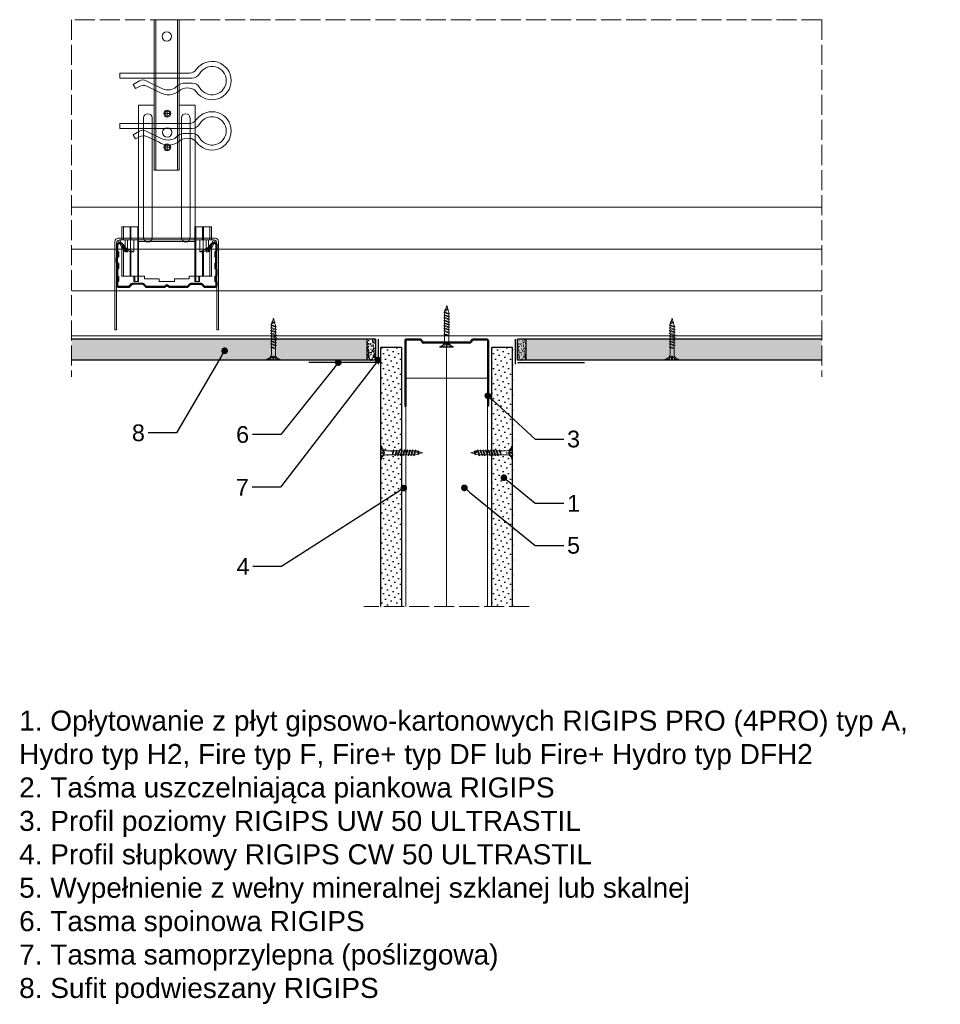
# Model space of a CAD drawing. Header units: millimetres. Extents: x -433 to 2665, y 556 to 2052.
# Tile 2 of 6: x -433 to 118, y 1463 to 2052. Entities that reach past the tile are written whole.
import ezdxf
from ezdxf import colors
from ezdxf.entities.mleader import LeaderData, LeaderLine
from ezdxf.math import Vec2, Vec3

# ---------------------------------------------------------------- set-up
doc = ezdxf.new("R2010")
doc.units = ezdxf.units.MM
doc.linetypes.add('ACAD_ISO02W100', pattern=[15, 12, -3])
for name, color, linetype, lineweight in [('_ISOVER WELNA', 7, 'BATTING', 9), ('_RIGIPS AKCESORIA', 7, 'Continuous', 18), ('_RIGIPS G-K', 7, 'Continuous', 25), ('_RIGIPS PROFIL', 7, 'Continuous', 18), ('KRESKOWANIE', 7, 'Continuous', 9), ('PRZERYWANA', 7, 'ACAD_ISO02W100', 9)]:
    doc.layers.add(name, color=color, linetype=linetype, lineweight=lineweight)
doc.styles.get("Standard").update_dxf_attribs({"font": 'arial.ttf'})
doc.linetypes.add('BATTING', pattern='A,0.00254,-2.54,[134,ltypeshp.shx,S=2.54,R=0,X=-2.54,Y=0],-5.08,[134,ltypeshp.shx,S=2.54,R=180,X=2.54,Y=0],-2.54', length=10.16254)

# ---------------------------------------------------------------- blocks, each defined once
blk = doc.blocks.new('CD 60 ULTRASTIL')
h = blk.add_hatch()
h.set_pattern_fill('ANSI31', color=256, scale=0.3, style=0)
h.paths.add_polyline_path([(542.88, 684.5, -0.302776), (543.49, 684.5), (544.54, 683.79, 0.148069), (544.85, 683.7), (555.42, 683.7, 0.198912), (555.81, 683.86), (557.38, 685.44, -0.198912), (557.77, 685.6), (563.59, 685.6, -0.198912), (563.98, 685.44), (565.55, 683.86, 0.198912), (565.94, 683.7), (572.18, 683.7, 0.414214), (573.18, 684.7), (573.18, 686.74, 0.198912), (573.02, 687.12), (572.74, 687.4, -0.198912), (572.58, 687.79), (572.58, 689.87, -0.198912), (572.74, 690.26), (573.02, 690.54, 0.198912), (573.18, 690.93), (573.18, 694.47, 0.198912), (573.02, 694.86), (572.74, 695.14, -0.198912), (572.58, 695.53), (572.58, 697.61, -0.198912), (572.74, 698), (573.02, 698.28, 0.198912), (573.18, 698.67), (573.18, 701.47, 0.198912), (573.02, 701.86), (572.74, 702.14, -0.198912), (572.58, 702.53), (572.58, 704.61, -0.198912), (572.74, 705), (573.02, 705.28, 0.198912), (573.18, 705.67), (573.18, 708.9, 0.666128), (570.12, 710.18), (568.55, 708.63), (568.93, 708.24), (570.5, 709.79, -0.666128), (572.63, 708.9), (572.63, 705.9, -0.198912), (572.47, 705.51), (572.19, 705.23, 0.198912), (572.03, 704.84), (572.03, 702.3, 0.198912), (572.19, 701.91), (572.47, 701.63, -0.198912), (572.63, 701.25), (572.63, 698.9, -0.198912), (572.47, 698.51), (572.19, 698.23, 0.198912), (572.03, 697.84), (572.03, 695.3, 0.198912), (572.19, 694.91), (572.47, 694.63, -0.198912), (572.63, 694.25), (572.63, 691.16, -0.198912), (572.47, 690.77), (572.19, 690.49, 0.198912), (572.03, 690.1), (572.03, 687.56, 0.198912), (572.19, 687.17), (572.47, 686.9, -0.198912), (572.63, 686.51), (572.63, 684.7, -0.414214), (572.18, 684.25), (566.17, 684.25, -0.198912), (565.78, 684.41), (564.2, 685.99, 0.198912), (563.82, 686.15), (557.55, 686.15, 0.198912), (557.16, 685.99), (555.58, 684.41, -0.198912), (555.19, 684.25), (545.01, 684.25, -0.148069), (544.71, 684.34), (543.49, 685.16, 0.302776), (542.88, 685.16), (541.65, 684.34, -0.148069), (541.35, 684.25), (531.17, 684.25, -0.198912), (530.78, 684.41), (529.2, 685.99, 0.198912), (528.82, 686.15), (522.55, 686.15, 0.198912), (522.16, 685.99), (520.58, 684.41, -0.198912), (520.19, 684.25), (514.18, 684.25, -0.414214), (513.73, 684.7), (513.73, 686.51, -0.198912), (513.89, 686.9), (514.17, 687.17, 0.198912), (514.33, 687.56), (514.33, 690.1, 0.198912), (514.17, 690.49), (513.89, 690.77, -0.198912), (513.73, 691.16), (513.73, 694.25, -0.198912), (513.89, 694.63), (514.17, 694.91, 0.198912), (514.33, 695.3), (514.33, 697.84, 0.198912), (514.17, 698.23), (513.89, 698.51, -0.198912), (513.73, 698.9), (513.73, 701.25, -0.198912), (513.89, 701.63), (514.17, 701.91, 0.198912), (514.33, 702.3), (514.33, 704.84, 0.198912), (514.17, 705.23), (513.89, 705.51, -0.198912), (513.73, 705.9), (513.73, 708.9, -0.666128), (515.86, 709.79), (517.43, 708.24), (517.81, 708.63), (516.25, 710.18, 0.666128), (513.18, 708.9), (513.18, 705.67, 0.198912), (513.34, 705.28), (513.62, 705, -0.198912), (513.78, 704.61), (513.78, 702.53, -0.198912), (513.62, 702.14), (513.34, 701.86, 0.198912), (513.18, 701.47), (513.18, 698.67, 0.198912), (513.34, 698.28), (513.62, 698, -0.198912), (513.78, 697.61), (513.78, 695.53, -0.198912), (513.62, 695.14), (513.34, 694.86, 0.198912), (513.18, 694.47), (513.18, 690.93, 0.198912), (513.34, 690.54), (513.62, 690.26, -0.198912), (513.78, 689.87), (513.78, 687.79, -0.198912), (513.62, 687.4), (513.34, 687.12, 0.198912), (513.18, 686.74), (513.18, 684.7, 0.414214), (514.18, 683.7), (520.42, 683.7, 0.198912), (520.81, 683.86), (522.38, 685.44, -0.198912), (522.77, 685.6), (528.59, 685.6, -0.198912), (528.98, 685.44), (530.55, 683.86, 0.198912), (530.94, 683.7), (541.51, 683.7, 0.148069), (541.82, 683.79)])
for p, q in [((513.18, 708.9), (513.18, 705.67)), ((513.73, 708.9), (513.73, 705.9)), ((515.86, 709.79), (517.43, 708.24)), ((516.25, 710.18), (517.81, 708.63)), ((517.43, 708.24), (517.81, 708.63)), ((570.12, 710.18), (568.55, 708.63)), ((568.93, 708.24), (568.55, 708.63)), ((570.5, 709.79), (568.93, 708.24)), ((572.63, 708.9), (572.63, 705.9)), ((573.18, 708.9), (573.18, 705.67)), ((513.18, 698.67), (513.18, 701.47)), ((513.34, 705.28), (513.62, 705)), ((513.34, 701.86), (513.62, 702.14)), ((513.78, 704.61), (513.78, 702.53)), ((513.89, 705.51), (514.17, 705.23)), ((513.89, 701.63), (514.17, 701.91)), ((514.33, 704.84), (514.33, 702.3)), ((572.03, 704.84), (572.03, 702.3)), ((572.47, 705.51), (572.19, 705.23)), ((572.47, 701.63), (572.19, 701.91)), ((572.58, 704.61), (572.58, 702.53)), ((573.02, 705.28), (572.74, 705)), ((573.02, 701.86), (572.74, 702.14)), ((573.18, 698.67), (573.18, 701.47)), ((513.34, 698.28), (513.62, 698)), ((513.73, 698.9), (513.73, 701.25)), ((513.78, 697.61), (513.78, 695.53)), ((513.89, 698.51), (514.17, 698.23)), ((514.33, 697.84), (514.33, 695.3)), ((572.03, 697.84), (572.03, 695.3)), ((572.47, 698.51), (572.19, 698.23)), ((572.58, 697.61), (572.58, 695.53)), ((572.63, 698.9), (572.63, 701.25)), ((573.02, 698.28), (572.74, 698)), ((513.18, 694.47), (513.18, 690.93)), ((513.34, 694.86), (513.62, 695.14)), ((513.34, 690.54), (513.62, 690.26)), ((513.73, 694.25), (513.73, 691.16)), ((513.78, 689.87), (513.78, 687.79)), ((513.89, 694.63), (514.17, 694.91)), ((513.89, 690.77), (514.17, 690.49)), ((514.33, 690.1), (514.33, 687.56)), ((572.03, 690.1), (572.03, 687.56)), ((572.47, 694.63), (572.19, 694.91)), ((572.47, 690.77), (572.19, 690.49)), ((572.58, 689.87), (572.58, 687.79)), ((572.63, 694.25), (572.63, 691.16)), ((573.02, 694.86), (572.74, 695.14)), ((573.02, 690.54), (572.74, 690.26)), ((573.18, 694.47), (573.18, 690.93)), ((513.18, 686.74), (513.18, 684.7)), ((513.34, 687.12), (513.62, 687.4)), ((513.73, 686.51), (513.73, 684.7)), ((513.89, 686.9), (514.17, 687.17)), ((514.18, 684.25), (520.19, 684.25)), ((520.58, 684.41), (522.16, 685.99)), ((520.81, 683.86), (522.38, 685.44)), ((522.55, 686.15), (528.82, 686.15)), ((528.59, 685.6), (522.77, 685.6)), ((530.55, 683.86), (528.98, 685.44)), ((530.78, 684.41), (529.2, 685.99)), ((531.17, 684.25), (541.35, 684.25)), ((541.65, 684.34), (542.88, 685.16)), ((541.82, 683.79), (542.88, 684.5)), ((544.71, 684.34), (543.49, 685.16)), ((544.54, 683.79), (543.49, 684.5)), ((545.01, 684.25), (555.19, 684.25)), ((555.58, 684.41), (557.16, 685.99)), ((555.81, 683.86), (557.38, 685.44)), ((557.55, 686.15), (563.82, 686.15)), ((557.77, 685.6), (563.59, 685.6)), ((565.55, 683.86), (563.98, 685.44)), ((565.78, 684.41), (564.2, 685.99)), ((566.17, 684.25), (572.18, 684.25)), ((572.47, 686.9), (572.19, 687.17)), ((572.63, 686.51), (572.63, 684.7)), ((573.02, 687.12), (572.74, 687.4)), ((573.18, 686.74), (573.18, 684.7)), ((514.18, 683.7), (520.42, 683.7)), ((530.94, 683.7), (541.51, 683.7)), ((544.85, 683.7), (555.42, 683.7)), ((565.94, 683.7), (572.18, 683.7))]:
    blk.add_line(p, q)
for centre, radius, start, end in [((514.98, 708.9), 1.8, 45.32514, 180), ((514.98, 708.9), 1.25, 45.32514, 180), ((571.38, 708.9), 1.8, 360, 134.67486), ((571.38, 708.9), 1.25, 360, 134.67486), ((513.73, 705.67), 0.55, 180, 225), ((513.73, 701.47), 0.55, 135, 180), ((513.23, 704.61), 0.55, 0, 45), ((513.23, 702.53), 0.55, 315, 0), ((514.28, 705.9), 0.55, 180, 225), ((514.28, 701.25), 0.55, 135, 180), ((513.78, 704.84), 0.55, 0, 45), ((513.78, 702.3), 0.55, 315, 0), ((572.58, 704.84), 0.55, 135, 180), ((572.58, 702.3), 0.55, 180, 225), ((572.08, 705.9), 0.55, 315, 0), ((572.08, 701.25), 0.55, 0, 45), ((573.13, 704.61), 0.55, 135, 180), ((573.13, 702.53), 0.55, 180, 225), ((572.63, 705.67), 0.55, 315, 0), ((572.63, 701.47), 0.55, 0, 45), ((513.73, 698.67), 0.55, 180, 225), ((513.23, 697.61), 0.55, 360, 45), ((514.28, 698.9), 0.55, 180, 225), ((513.78, 697.84), 0.55, 0, 45), ((572.58, 697.84), 0.55, 135, 180), ((572.08, 698.9), 0.55, 315, 0), ((573.13, 697.61), 0.55, 135, 180), ((572.63, 698.67), 0.55, 315, 0), ((513.73, 694.47), 0.55, 135, 180), ((513.73, 690.93), 0.55, 180, 225), ((513.23, 695.53), 0.55, 315, 0), ((513.23, 689.87), 0.55, 0, 45), ((514.28, 694.25), 0.55, 135, 180), ((514.28, 691.16), 0.55, 180, 225), ((513.78, 695.3), 0.55, 315, 0), ((513.78, 690.1), 0.55, 360, 45), ((572.58, 695.3), 0.55, 180, 225), ((572.58, 690.1), 0.55, 135, 180), ((572.08, 694.25), 0.55, 0, 45), ((572.08, 691.16), 0.55, 315, 0), ((573.13, 695.53), 0.55, 180, 225), ((573.13, 689.87), 0.55, 135, 180), ((572.63, 694.47), 0.55, 0, 45), ((572.63, 690.93), 0.55, 315, 0), ((513.73, 686.74), 0.55, 135, 180), ((514.18, 684.7), 1, 180, 270), ((513.23, 687.79), 0.55, 315, 0), ((514.28, 686.51), 0.55, 135, 180), ((514.18, 684.7), 0.45, 180, 270), ((513.78, 687.56), 0.55, 315, 360), ((520.19, 684.8), 0.55, 270, 315), ((520.42, 684.25), 0.55, 270, 315), ((522.55, 685.6), 0.55, 90, 135), ((522.77, 685.05), 0.55, 90, 135), ((528.59, 685.05), 0.55, 45, 90), ((528.82, 685.6), 0.55, 45, 90), ((530.94, 684.25), 0.55, 225, 270), ((531.17, 684.8), 0.55, 225, 270), ((541.35, 684.8), 0.55, 270, 303.69007), ((541.51, 684.25), 0.55, 270, 303.69007), ((543.18, 684.7), 0.55, 56.30993, 123.69007), ((543.18, 684.04), 0.55, 56.30993, 123.69007), ((544.85, 684.25), 0.55, 236.30993, 270), ((545.01, 684.8), 0.55, 236.30993, 270), ((555.19, 684.8), 0.55, 270, 315), ((555.42, 684.25), 0.55, 270, 315), ((557.55, 685.6), 0.55, 90, 135), ((557.77, 685.05), 0.55, 90, 135), ((563.59, 685.05), 0.55, 45, 90), ((563.82, 685.6), 0.55, 45, 90), ((565.94, 684.25), 0.55, 225, 270), ((566.17, 684.8), 0.55, 225, 270), ((572.58, 687.56), 0.55, 180, 225), ((572.18, 684.7), 1, 270, 0), ((572.18, 684.7), 1, 270, 360), ((572.18, 684.7), 0.45, 270, 360), ((572.08, 686.51), 0.55, 360, 45), ((573.13, 687.79), 0.55, 180, 225), ((572.63, 686.74), 0.55, 360, 45)]:
    blk.add_arc(centre, radius, start, end)
blk = doc.blocks.new('wieszak noniuszowy widok')
for p, q in [((367.75, 93.63), (382.75, 93.63)), ((367.75, 3.63), (367.75, 93.63)), ((368.75, 3.63), (368.75, 93.63)), ((381.75, 3.63), (381.75, 93.63)), ((382.75, 3.63), (382.75, 93.63)), ((367.75, 42.47), (358.34, 42.47)), ((358.34, -30.29), (358.34, 42.47)), ((392.15, 42.47), (382.75, 42.47)), ((392.15, 42.47), (392.15, -30.29)), ((392.15, 42.47), (392.15, -30.29)), ((372.87, 37.38), (376.99, 37.38)), ((374.93, 39.42), (374.93, 35.32)), ((361.34, -36.95), (361.34, 34.79)), ((361.34, 34.79), (361.34, -36.95)), ((366.47, 34.79), (366.47, -36.95)), ((366.47, -36.95), (366.47, 34.79)), ((384.02, -36.95), (384.02, 34.79)), ((384.02, 34.79), (384.02, -36.95)), ((389.14, 34.79), (389.14, -36.95)), ((389.14, 34.79), (389.14, -36.95)), ((374.93, 19.27), (374.93, 15.17)), ((372.87, 17.23), (376.99, 17.23)), ((367.75, 3.63), (382.75, 3.63)), ((348.22, -30.29), (358.37, -30.29)), ((348.44, -30.29), (348.44, -38.17)), ((349.43, -30.29), (349.43, -38.17)), ((353.28, -30.29), (353.28, -38.17)), ((353.8, -30.29), (353.8, -38.17)), ((357.85, -30.29), (357.85, -63.08)), ((358.37, -30.29), (358.37, -63.08)), ((392.13, -30.29), (392.13, -63.08)), ((392.15, -30.29), (392.15, -60.01)), ((392.15, -30.29), (392.15, -60.01)), ((402.37, -30.29), (392.16, -30.29)), ((392.64, -30.29), (392.64, -63.08)), ((396.7, -30.29), (396.7, -38.17)), ((397.21, -30.29), (397.21, -38.17)), ((401.07, -30.29), (401.07, -38.17)), ((402.06, -30.29), (402.06, -38.17)), ((348.13, -38.17), (355.47, -38.17)), ((350.32, -38.17), (350.32, -45.34)), ((351.68, -45.34), (351.68, -38.17)), ((353.44, -45.34), (353.44, -38.17)), ((355.47, -38.17), (355.47, -45.34)), ((395.03, -45.34), (395.03, -38.17)), ((395.03, -38.17), (402.39, -38.17)), ((397.05, -38.17), (397.05, -45.34)), ((398.82, -38.17), (398.82, -45.34)), ((400.18, -45.34), (400.18, -38.17)), ((348.11, -42.32), (348.14, -42.29)), ((348.11, -42.37), (348.11, -42.32)), ((348.12, -42.43), (348.11, -42.37)), ((348.15, -42.51), (348.12, -42.43)), ((348.14, -42.29), (348.17, -42.28)), ((348.19, -42.61), (348.15, -42.51)), ((348.17, -42.28), (348.23, -42.28)), ((349.22, -42.28), (348.19, -42.28)), ((348.26, -42.72), (348.19, -42.61)), ((348.23, -42.28), (348.31, -42.3)), ((348.34, -42.84), (348.26, -42.72)), ((348.31, -42.3), (348.41, -42.34)), ((348.45, -43), (348.34, -42.84)), ((348.41, -42.34), (348.53, -42.39)), ((348.44, -42.99), (348.44, -60.01)), ((348.58, -43.18), (348.45, -43)), ((349.57, -43.07), (348.5, -43.07)), ((348.53, -42.39), (348.66, -42.46)), ((348.72, -43.37), (348.58, -43.18)), ((348.66, -42.46), (348.81, -42.54)), ((348.89, -43.59), (348.72, -43.37)), ((348.81, -42.54), (348.96, -42.63)), ((349.08, -43.83), (348.89, -43.59)), ((348.96, -42.63), (349.14, -42.73)), ((349.28, -44.08), (349.08, -43.83)), ((349.15, -42.29), (349.13, -42.32)), ((349.13, -42.32), (349.13, -42.36)), ((349.13, -42.36), (349.14, -42.41)), ((349.14, -42.41), (349.16, -42.47)), ((349.14, -42.73), (349.38, -42.88)), ((349.18, -42.28), (349.15, -42.29)), ((349.16, -42.47), (349.19, -42.54)), ((349.22, -42.28), (349.18, -42.28)), ((349.19, -42.54), (349.24, -42.62)), ((349.28, -42.28), (349.22, -42.28)), ((349.24, -42.62), (349.3, -42.71)), ((349.34, -42.29), (349.28, -42.28)), ((349.49, -44.34), (349.28, -44.08)), ((349.3, -42.71), (349.44, -42.91)), ((349.43, -42.32), (349.34, -42.29)), ((349.38, -42.88), (349.66, -43.05)), ((349.52, -42.35), (349.43, -42.32)), ((349.43, -42.9), (349.43, -60.01)), ((349.44, -42.91), (349.55, -43.05)), ((349.72, -44.62), (349.49, -44.34)), ((349.62, -42.4), (349.52, -42.35)), ((349.55, -43.05), (349.68, -43.2)), ((349.74, -42.46), (349.62, -42.4)), ((349.66, -43.05), (349.96, -43.25)), ((350.92, -43.07), (349.68, -43.07)), ((349.68, -43.2), (349.82, -43.37)), ((350.01, -44.98), (349.72, -44.62)), ((349.88, -42.52), (349.74, -42.46)), ((349.82, -43.37), (349.98, -43.56)), ((350.03, -42.6), (349.88, -42.52)), ((349.96, -43.25), (350.28, -43.46)), ((349.98, -43.56), (350.15, -43.76)), ((350.32, -45.34), (350.01, -44.98)), ((350.2, -42.69), (350.03, -42.6)), ((350.15, -43.76), (350.34, -43.96)), ((350.38, -42.79), (350.2, -42.69)), ((350.28, -43.46), (350.63, -43.68)), ((351.68, -45.34), (350.32, -45.34)), ((350.34, -43.96), (350.54, -44.17)), ((350.58, -42.89), (350.38, -42.79)), ((350.54, -44.17), (350.75, -44.4)), ((350.78, -43), (350.58, -42.89)), ((350.63, -43.68), (350.99, -43.91)), ((350.75, -44.4), (350.97, -44.63)), ((351, -43.12), (350.78, -43)), ((350.97, -44.63), (351.19, -44.86)), ((350.99, -43.91), (351.36, -44.14)), ((351.23, -43.25), (351, -43.12)), ((351.19, -44.86), (351.43, -45.11)), ((351.48, -43.37), (351.23, -43.25)), ((351.36, -44.14), (351.74, -44.37)), ((351.43, -45.11), (351.68, -45.34)), ((351.99, -43.64), (351.48, -43.37)), ((351.74, -44.37), (352.07, -44.57)), ((352.52, -43.92), (351.99, -43.64)), ((352.07, -44.57), (352.41, -44.78)), ((352.41, -44.78), (352.77, -44.98)), ((353.08, -44.19), (352.52, -43.92)), ((352.77, -44.98), (353.14, -45.18)), ((353.43, -44.35), (353.08, -44.19)), ((353.14, -45.18), (353.28, -45.26)), ((353.28, -45.26), (353.36, -45.3)), ((353.28, -45.26), (353.28, -60.01)), ((353.36, -45.3), (353.44, -45.34)), ((353.8, -44.52), (353.43, -44.35)), ((355.47, -45.34), (353.44, -45.34)), ((354.66, -44.92), (353.8, -44.52)), ((353.8, -44.52), (353.8, -60.01)), ((355.47, -45.34), (354.66, -44.92)), ((395.84, -44.92), (395.03, -45.34)), ((395.03, -45.34), (397.05, -45.34)), ((396.7, -44.52), (395.84, -44.92)), ((397.07, -44.35), (396.7, -44.52)), ((396.7, -44.52), (396.7, -60.01)), ((397.05, -45.34), (397.13, -45.3)), ((397.42, -44.19), (397.07, -44.35)), ((397.13, -45.3), (397.21, -45.26)), ((397.21, -45.26), (397.36, -45.18)), ((397.21, -45.26), (397.21, -60.01)), ((397.36, -45.18), (397.73, -44.98)), ((397.98, -43.92), (397.42, -44.19)), ((397.73, -44.98), (398.09, -44.78)), ((398.51, -43.64), (397.98, -43.92)), ((398.09, -44.78), (398.43, -44.57)), ((398.43, -44.57), (398.76, -44.37)), ((399.02, -43.37), (398.51, -43.64)), ((398.76, -44.37), (399.13, -44.14)), ((398.82, -45.34), (399.07, -45.11)), ((398.82, -45.34), (400.18, -45.34)), ((399.26, -43.25), (399.02, -43.37)), ((399.07, -45.11), (399.3, -44.86)), ((399.13, -44.14), (399.51, -43.91)), ((399.49, -43.12), (399.26, -43.25)), ((399.3, -44.86), (399.53, -44.63)), ((399.71, -43), (399.49, -43.12)), ((399.51, -43.91), (399.87, -43.68)), ((399.53, -44.63), (399.74, -44.4)), ((399.58, -43.07), (400.82, -43.07)), ((399.92, -42.89), (399.71, -43)), ((399.74, -44.4), (399.96, -44.17)), ((399.87, -43.68), (400.21, -43.46)), ((400.12, -42.79), (399.92, -42.89)), ((399.96, -44.17), (400.16, -43.96)), ((400.3, -42.69), (400.12, -42.79)), ((400.16, -43.96), (400.35, -43.76)), ((400.49, -44.98), (400.18, -45.34)), ((400.21, -43.46), (400.54, -43.25)), ((400.46, -42.6), (400.3, -42.69)), ((400.35, -43.76), (400.52, -43.56)), ((400.62, -42.52), (400.46, -42.6)), ((400.78, -44.62), (400.49, -44.98)), ((400.52, -43.56), (400.68, -43.37)), ((400.54, -43.25), (400.84, -43.05)), ((400.76, -42.46), (400.62, -42.52)), ((400.68, -43.37), (400.82, -43.2)), ((400.88, -42.4), (400.76, -42.46)), ((401.01, -44.34), (400.78, -44.62)), ((400.82, -43.2), (400.95, -43.05)), ((400.84, -43.05), (401.12, -42.88)), ((400.98, -42.35), (400.88, -42.4)), ((400.93, -43.07), (402, -43.07)), ((400.95, -43.05), (401.06, -42.91)), ((401.07, -42.32), (400.98, -42.35)), ((401.22, -44.08), (401.01, -44.34)), ((401.06, -42.91), (401.2, -42.71)), ((401.15, -42.29), (401.07, -42.32)), ((401.07, -42.9), (401.07, -60.01)), ((401.12, -42.88), (401.36, -42.73)), ((401.22, -42.28), (401.15, -42.29)), ((401.2, -42.71), (401.26, -42.62)), ((401.27, -42.28), (401.22, -42.28)), ((401.42, -43.83), (401.22, -44.08)), ((401.26, -42.62), (401.3, -42.54)), ((401.32, -42.28), (401.27, -42.28)), ((401.27, -42.28), (402.31, -42.28)), ((401.3, -42.54), (401.34, -42.47)), ((401.35, -42.29), (401.32, -42.28)), ((401.34, -42.47), (401.36, -42.41)), ((401.36, -42.32), (401.35, -42.29)), ((401.37, -42.36), (401.36, -42.32)), ((401.36, -42.41), (401.37, -42.36)), ((401.36, -42.73), (401.54, -42.63)), ((401.61, -43.59), (401.42, -43.83)), ((401.54, -42.63), (401.69, -42.54)), ((401.77, -43.37), (401.61, -43.59)), ((401.69, -42.54), (401.84, -42.46)), ((401.92, -43.18), (401.77, -43.37)), ((401.84, -42.46), (401.97, -42.39)), ((402.05, -43), (401.92, -43.18)), ((401.97, -42.39), (402.09, -42.34)), ((402.16, -42.84), (402.05, -43)), ((402.06, -42.99), (402.06, -60.01)), ((402.09, -42.34), (402.18, -42.3)), ((402.24, -42.72), (402.16, -42.84)), ((402.18, -42.3), (402.26, -42.28)), ((402.3, -42.61), (402.24, -42.72)), ((402.26, -42.28), (402.33, -42.28)), ((402.35, -42.51), (402.3, -42.61)), ((402.33, -42.28), (402.36, -42.29)), ((402.38, -42.43), (402.35, -42.51)), ((402.36, -42.29), (402.39, -42.32)), ((402.39, -42.37), (402.38, -42.43)), ((402.39, -42.32), (402.39, -42.37)), ((348.11, -60.01), (361.93, -60.01)), ((355.57, -63.08), (355.57, -60.01)), ((357.85, -63.08), (355.57, -63.08)), ((356.08, -63.08), (355.57, -63.08)), ((356.08, -60.01), (356.08, -63.08)), ((356.08, -63.08), (358.37, -63.08)), ((358.37, -63.08), (357.85, -63.08)), ((361.93, -60.01), (361.93, -61.55)), ((361.93, -60.01), (361.93, -61.55)), ((370.64, -61.55), (361.93, -61.55)), ((370.64, -61.55), (370.64, -63.08)), ((370.64, -61.55), (370.64, -63.08)), ((379.86, -63.08), (370.64, -63.08)), ((370.64, -63.08), (379.86, -63.08)), ((388.57, -61.55), (379.86, -61.55)), ((379.86, -61.55), (379.86, -63.08)), ((379.86, -61.55), (379.86, -63.08)), ((388.57, -60.01), (388.57, -61.55)), ((402.39, -60.01), (388.57, -60.01)), ((388.57, -60.01), (388.57, -61.55)), ((392.13, -63.08), (394.42, -63.08)), ((392.64, -63.08), (392.13, -63.08)), ((394.93, -63.08), (392.64, -63.08)), ((394.42, -63.08), (394.42, -60.01)), ((394.93, -63.08), (394.42, -63.08)), ((394.93, -60.01), (394.93, -63.08))]:
    blk.add_line(p, q)
for centre, radius in [((375.25, 83.63), 2.81), ((374.93, 37.38), 2.06), ((374.93, 37.38), 1.46), ((374.93, 26.11), 2.81), ((374.93, 17.23), 2.06), ((374.93, 17.23), 1.46)]:
    blk.add_circle(centre, radius)
for centre, start, end in [((363.91, 34.79), 0, 180), ((386.58, 34.79), 0, 180), ((363.91, -36.95), 180, 0), ((386.58, -36.95), 180, 0)]:
    blk.add_arc(centre, 2.56, start, end)
blk = doc.blocks.new('klamra')
at = {"layer": '_RIGIPS AKCESORIA'}
for p, q in [((6828.19, 2764.92), (6828.19, 2806.53)), ((6831.19, 2764.92), (6831.19, 2808.19)), ((6834.19, 2802.92), (6834.19, 2808.19)), ((6832.87, 2780.55), (6837.19, 2789.57)), ((6839.31, 2788.09), (6836.06, 2780.95)), ((6832.86, 2776.63), (6835, 2772.92)), ((6836.19, 2776.54), (6837.38, 2774.29)), ((6835, 2772.92), (6837.38, 2774.29)), ((6831.19, 2764.92), (6828.19, 2764.92))]:
    blk.add_line(p, q, dxfattribs=at)
for centre, radius, start, end in [((6832.69, 2820.02), 11.5, 305.1527, 234.8473), ((6832.69, 2820.02), 8.5, 298.7822, 241.2178), ((6826.19, 2808.19), 5, 0, 61.2178), ((6839.19, 2808.19), 5, 118.7822, 180), ((6823.19, 2806.53), 5, 0, 54.8473), ((6845.23, 2805.18), 8.16, 170.44363, 210.28469), ((6842.19, 2806.53), 5, 125.1527, 180), ((6843.93, 2805.32), 10.09, 195.26529, 228.13081), ((6831.19, 2793.92), 10, 324.31316, 45.573), ((6829.23, 2793.69), 8.97, 332.63871, 27.36129), ((6835.87, 2778.58), 3.59, 146.84138, 212.97155), ((6840.61, 2778.88), 5, 155.51094, 207.86223)]:
    blk.add_arc(centre, radius, start, end, dxfattribs=at)
blk = doc.blocks.new('TN 25')
at = {"layer": '_RIGIPS AKCESORIA'}
for p, q in [((0, -0.84), (0, 7.16)), ((0, 7.16), (0.46, 7.16)), ((0.46, 7.16), (0.46, 4.78)), ((0.46, 4.78), (0, 4.78)), ((0, 3.5), (1.77, 3.5)), ((0, 2.83), (1.77, 2.83)), ((0.46, 1.64), (0, 1.64)), ((0.46, -0.84), (0.46, 1.64)), ((1.77, 3.5), (1.77, 4.2)), ((1.77, 2.83), (1.77, 2.18)), ((3.02, 4.46), (8.47, 4.46)), ((7.49, 2.01), (3.55, 2.01)), ((7.12, 4.46), (7.12, 3.18)), ((8.03, 2.01), (7.12, 4.46)), ((7.12, 3.18), (7.65, 1.53)), ((7.65, 1.53), (8.03, 2.01)), ((9.41, 2.01), (8.03, 2.01)), ((8.47, 4.46), (8.79, 5)), ((9.61, 1.51), (8.47, 4.46)), ((8.79, 5), (9.93, 2.01)), ((9, 4.46), (10.1, 4.46)), ((9.93, 2.01), (9.61, 1.51)), ((11.04, 2.01), (9.93, 2.01)), ((10.1, 4.46), (10.41, 5)), ((11.23, 1.51), (10.1, 4.46)), ((10.41, 5), (11.56, 2.01)), ((10.62, 4.46), (11.67, 4.46)), ((11.56, 2.01), (11.23, 1.51)), ((12.61, 2.01), (11.56, 2.01)), ((11.67, 4.46), (11.99, 5)), ((12.81, 1.51), (11.67, 4.46)), ((11.99, 5), (13.14, 2.01)), ((12.2, 4.46), (13.21, 4.46)), ((13.14, 2.01), (12.81, 1.51)), ((14.15, 2.01), (13.14, 2.01)), ((13.21, 4.46), (13.52, 5)), ((14.34, 1.51), (13.21, 4.46)), ((13.52, 5), (14.67, 2.01)), ((13.73, 4.46), (14.8, 4.46)), ((14.67, 2.01), (14.34, 1.51)), ((15.74, 2.01), (14.67, 2.01)), ((14.8, 4.46), (15.12, 5)), ((15.94, 1.51), (14.8, 4.46)), ((15.12, 5), (16.26, 2.01)), ((15.33, 4.46), (16.42, 4.46)), ((16.26, 2.01), (15.94, 1.51)), ((17.36, 2.01), (16.26, 2.01)), ((16.42, 4.46), (16.73, 5)), ((17.55, 1.51), (16.42, 4.46)), ((16.73, 5), (17.88, 2.01)), ((16.94, 4.46), (17.99, 4.46)), ((17.88, 2.01), (17.55, 1.51)), ((18.93, 2.01), (17.88, 2.01)), ((17.99, 4.46), (18.31, 5)), ((19.13, 1.51), (17.99, 4.46)), ((18.31, 5), (19.45, 2.01)), ((18.52, 4.46), (19.68, 4.46)), ((19.45, 2.01), (19.13, 1.51)), ((19.45, 2.01), (20.62, 2.01)), ((19.68, 4.46), (20, 5)), ((20.82, 1.51), (19.68, 4.46)), ((20, 5), (21.14, 2.01)), ((20.21, 4.46), (20.7, 4.46)), ((20.7, 4.46), (22.28, 3.98)), ((21.14, 2.01), (20.82, 1.51)), ((21.14, 2.01), (21.81, 2.12)), ((21.85, 1.83), (21.67, 3.28)), ((21.67, 3.28), (22.14, 2.4)), ((22.14, 2.4), (21.85, 1.83)), ((22.7, 2.36), (22.14, 2.4)), ((22.28, 3.98), (22.56, 4.37)), ((22.7, 2.36), (22.28, 3.98)), ((22.56, 4.37), (23.03, 2.71)), ((23.03, 2.71), (22.7, 2.36)), ((22.71, 3.85), (25, 3.24)), ((25, 3.24), (23.03, 2.71)), ((0, -0.84), (0.46, -0.84))]:
    blk.add_line(p, q, dxfattribs=at)
for centre, major_axis, ratio, start_param, end_param in [((3.09, 7.67), (0.17, 3.2), 0.826134, 1.773653, 3.180586), ((-0.04, 0.9), (0, 3.93), 0.848176, -0.720942, -0.151112), ((3.37, -1.57), (0.28, 3.57), 0.832181, 0.035984, 1.430787), ((-2.73, 15.91), (0, 14.76), 0.848176, 3.399396, 3.475072), ((0.59, 4.62), (0, 2.81), 0.848176, 3.475072, 3.862535), ((1.66, 3.18), (0, 0.895), 0.848176, -1.552777, -0.720942), ((1.66, 3.18), (0, 0.895), 0.848176, 3.862535, 4.730408)]:
    blk.add_ellipse(centre, major_axis=major_axis, ratio=ratio, start_param=start_param, end_param=end_param, dxfattribs=at)
blk = doc.blocks.new('Lacznik krzyzowy (widok1)')
at = {"layer": '_RIGIPS AKCESORIA', "extrusion": (0, 0, -1)}
for p, q in [((0, 36.5), (0, 89.5)), ((1, 88.5), (1, 36.5)), ((2, 91.5), (60, 91.5)), ((2.08, 90.11), (3, 90.5)), ((3.61, 86.42), (2.08, 90.11)), ((3, 90.5), (4.53, 86.8)), ((14, 89.5, 30), (14, 90.5, 30)), ((48, 89.5, 30), (14, 89.5, 30)), ((48, 90.5, 30), (48, 89.5, 30)), ((57.47, 86.8), (59, 90.5)), ((59.92, 90.11), (58.39, 86.42)), ((59, 90.5), (59.92, 90.11)), ((61, 36.5), (61, 88.5)), ((62, 89.5), (62, 36.5)), ((4.53, 86.8), (3.61, 86.42)), ((58.39, 86.42), (57.47, 86.8)), ((1, 36.5), (0, 36.5)), ((62, 36.5), (61, 36.5))]:
    blk.add_line(p, q, dxfattribs=at)
at = {"layer": '_RIGIPS AKCESORIA'}
blk.add_line((59, 90.5), (3, 90.5), dxfattribs=at)
at = {"layer": '_RIGIPS AKCESORIA', "extrusion": (0, 0, -1)}
for centre, start, end in [((-2, 89.5), 0, 90), ((-3, 88.5), 0, 90), ((-3, 88.5), 0, 90), ((-59, 88.5), 90, 180), ((-59, 88.5), 90, 180), ((-60, 89.5), 90, 180)]:
    blk.add_arc(centre, 2, start, end, dxfattribs=at)
blk = doc.blocks.new('UW 50 ULTRASTIL')
h = blk.add_hatch()
h.set_pattern_fill('ANSI31', color=256, scale=0.5, style=0)
h.paths.add_polyline_path([(-104.51, 0.56), (-104.18, 1.24, -0.286951), (-103.29, 1.8), (-82.41, 1.8), (-76.29, 1.8, -0.286951), (-75.39, 1.24), (-75.06, 0.56, 0.286951), (-74.16, 0), (-65.59, 0, 0.414214), (-64.79, 0.8), (-64.79, 40), (-65.34, 40), (-65.34, 0.8, -0.414214), (-65.59, 0.55), (-73.82, 0.55, -0.286951), (-74.72, 1.11), (-75.05, 1.79, 0.286951), (-75.94, 2.35), (-103.63, 2.35, 0.286951), (-104.53, 1.79), (-104.86, 1.11, -0.286951), (-105.76, 0.55), (-113.99, 0.55, -0.414214), (-114.24, 0.8), (-114.24, 40), (-114.79, 40), (-114.79, 0.8, 0.414214), (-113.99, 0), (-105.41, 0, 0.286951)])
for p, q in [((-114.79, 0.8), (-114.79, 40)), ((-114.79, 40), (-114.24, 40)), ((-114.24, 0.8), (-114.24, 40)), ((-65.34, 0.8), (-65.34, 40)), ((-64.79, 40), (-65.34, 40)), ((-64.79, 0.8), (-64.79, 40)), ((-113.99, 0.55), (-105.76, 0.55)), ((-113.99, 0), (-105.41, 0)), ((-104.86, 1.11), (-104.53, 1.79)), ((-104.51, 0.56), (-104.18, 1.24)), ((-103.63, 2.35), (-75.94, 2.35)), ((-103.29, 1.8), (-76.29, 1.8)), ((-75.06, 0.56), (-75.39, 1.24)), ((-74.72, 1.11), (-75.05, 1.79)), ((-74.16, 0), (-65.59, 0)), ((-73.82, 0.55), (-65.59, 0.55))]:
    blk.add_line(p, q)
for centre, radius, start, end in [((-113.99, 0.8), 0.8, 180, 270), ((-113.99, 0.8), 0.25, 180, 270), ((-105.76, 1.55), 1, 270, 334.04349), ((-105.41, 1), 1, 270, 334.04349), ((-103.63, 1.35), 1, 90, 154.04349), ((-103.29, 0.8), 1, 90, 154.04349), ((-76.29, 0.8), 1, 25.95651, 90), ((-75.94, 1.35), 1, 25.95651, 90), ((-74.16, 1), 1, 205.95651, 270), ((-73.82, 1.55), 1, 205.95651, 270), ((-65.59, 0.8), 0.8, 270, 0), ((-65.59, 0.8), 0.25, 270, 0)]:
    blk.add_arc(centre, radius, start, end)
blk = doc.blocks.new('_Dot')
at = {"color": 0, "linetype": 'ByBlock', "lineweight": -2}
blk.add_line((-0.5, 0), (-1, 0), dxfattribs=at)
at = {"color": 0, "linetype": 'ByBlock', "const_width": 0.5}
blk.add_lwpolyline([(-0.25, 0, 1), (0.25, 0, 1)], format="xyb", close=True, dxfattribs=at)

msp = doc.modelspace()

# ---------------------------------------------------------------- hatches: boundary and pattern name
at = {"layer": '_RIGIPS G-K'}
h = msp.add_hatch(dxfattribs=at)
h.set_pattern_fill('AR-SAND', color=256, scale=0.05, angle=270, style=0)
h.set_pattern_definition([(307.5, (-1659.128, 3511.0327), (2.4470662, 0.0800016), [0, -1.9304, 0, -2.159, 0, -2.06375]), (277.5, (-1659.128, 3511.0327), (3.5841255, -2.2476164), [0, -1.0414, 0, -1.7399, 0, -0.66675]), (237.5, (-1659.128, 3512.5948), (0.007186, -3.9549619), [0, -0.635, 0, -2.286, 0, -2.9845]), (227.5, (-1659.128, 3512.5948), (1.1146466, -3.817782), [0, -0.3175, 0, -1.4986, 0, -1.7145])])
h.paths.add_polyline_path([(-220, 1848.26), (-220, 1860.76), (-225, 1860.76), (-225, 1848.26)])
h = msp.add_hatch(dxfattribs=at)
h.set_pattern_fill('AR-SAND', color=256, scale=0.05, angle=270, style=0)
h.set_pattern_definition([(307.5, (-1569.128, 3511.0327), (2.4470662, 0.0800016), [0, -1.9304, 0, -2.159, 0, -2.06375]), (277.5, (-1569.128, 3511.0327), (3.5841255, -2.2476164), [0, -1.0414, 0, -1.7399, 0, -0.66675]), (237.5, (-1569.128, 3512.5948), (0.007186, -3.9549619), [0, -0.635, 0, -2.286, 0, -2.9845]), (227.5, (-1569.128, 3512.5948), (1.1146466, -3.817782), [0, -0.3175, 0, -1.4986, 0, -1.7145])])
h.paths.add_polyline_path([(-130, 1848.26), (-130, 1860.76), (-135, 1860.76), (-135, 1848.26)])
h = msp.add_hatch(dxfattribs=at)
h.set_pattern_fill('DOTS', color=256, scale=2, angle=225, style=0)
h.set_pattern_definition([(225, (-2455.7742, 536.629), (1.122532, -3.367596), [0, -3.175])])
h.paths.add_polyline_path([(-204.5, 1855.76), (-217, 1855.76), (-217, 1700.76), (-204.5, 1700.76)])
h = msp.add_hatch(dxfattribs=at)
h.set_pattern_fill('DOTS', color=256, scale=2, angle=225, style=0)
h.set_pattern_definition([(225, (-2452.7742, 536.629), (1.122532, -3.367596), [0, -3.175])])
h.paths.add_polyline_path([(-138, 1855.76), (-150.5, 1855.76), (-150.5, 1700.76), (-138, 1700.76)])
at = {"layer": 'KRESKOWANIE'}
h = msp.add_hatch(dxfattribs=at)
h.set_pattern_fill('DOTS', color=256, scale=2, angle=225, style=0)
h.set_pattern_definition([(225, (-721.146, 106.338), (1.122532, -3.367596), [0, -3.175])])
h.paths.add_polyline_path([(-135, 1860.76), (-135, 1848.26), (47, 1848.26), (47, 1860.76)])
h.paths.add_polyline_path([(-225, 1848.26), (-225, 1860.76), (-402, 1860.76), (-402, 1848.26)])

# ---------------------------------------------------------------- linework, layer by layer
at = {"layer": '_ISOVER WELNA', "ltscale": 2.4}
for p, q in [((-402, 1914.76), (47, 1914.76)), ((-177.5, 1700.76), (-177.5, 1858.41))]:
    msp.add_line(p, q, dxfattribs=at)
at = {"layer": '_RIGIPS G-K'}
for p, q in [((-220, 1860.76), (-402, 1860.76)), ((-225, 1848.26), (-225, 1860.76)), ((-220, 1860.76), (-220, 1848.26)), ((-218.5, 1860.76), (-218.5, 1845.76)), ((-136.5, 1860.76), (-136.5, 1845.76)), ((47, 1860.76), (-135, 1860.76)), ((-135, 1848.26), (-135, 1860.76)), ((-130, 1860.76), (-130, 1848.26)), ((-217, 1855.76), (-217, 1700.76)), ((-204.5, 1855.76), (-217, 1855.76)), ((-204.5, 1855.76), (-204.5, 1700.76)), ((-150.5, 1700.76), (-150.5, 1855.76)), ((-138, 1855.76), (-150.5, 1855.76)), ((-138, 1700.76), (-138, 1855.76)), ((-220, 1848.26), (-402, 1848.26)), ((-220, 1846.76), (-260, 1846.76)), ((47, 1848.26), (-135, 1848.26)), ((-135, 1846.76), (-95, 1846.76))]:
    msp.add_line(p, q, dxfattribs=at)
at = {"layer": '_RIGIPS PROFIL'}
for p, q in [((-402, 1939.76), (47, 1939.76)), ((-402, 1889.76), (47, 1889.76)), ((-402, 1862.76), (47, 1862.76))]:
    msp.add_line(p, q, dxfattribs=at)
at = {"layer": '_RIGIPS PROFIL', "lineweight": 9}
for p, q in [((-201.9, 1837.36), (-153.1, 1837.36)), ((-201.9, 1700.76), (-201.9, 1837.36)), ((-153.1, 1700.76), (-153.1, 1837.36))]:
    msp.add_line(p, q, dxfattribs=at)
at = {"layer": 'PRZERYWANA'}
for p, q in [((-402, 2052.04), (-402, 1838.26)), ((47, 2052.04), (-402, 2052.04)), ((47, 2052.04), (47, 1838.26)), ((-128, 1700.76), (-227, 1700.76))]:
    msp.add_line(p, q, dxfattribs=at)

# ---------------------------------------------------------------- block references
at = {"color": 253, "rotation": 270}
for p in [(-3137.94, 8848.26), (-3137.94, 8818.17)]:
    msp.add_blockref('klamra', p, dxfattribs=at)
msp.add_blockref('Lacznik krzyzowy (widok1)', (-376, 1829.79))
at = {"xscale": -1}
msp.add_blockref('CD 60 ULTRASTIL', (198.18, 1208.06), dxfattribs=at)
at = {"rotation": 180}
msp.add_blockref('UW 50 ULTRASTIL', (-267.29, 1860.76), dxfattribs=at)
at = {"layer": '_RIGIPS AKCESORIA', "xscale": -1}
msp.add_blockref('wieszak noniuszowy widok', (30.25, 1958.42), dxfattribs=at)
for p, rotation in [((-180.69, 1855.99), 270), ((-284.41, 1848.26), 270), ((-45.79, 1848.26), 270), ((-217, 1796), 180)]:
    msp.add_blockref('TN 25', p, dxfattribs=dict(at, rotation=rotation))
at = {"layer": '_RIGIPS AKCESORIA', "rotation": 180}
msp.add_blockref('TN 25', (-138, 1796), dxfattribs=at)

# ---------------------------------------------------------------- texts
at = {"insert": (-433.36, 1638.41), "char_height": 12, "width": 570.1524, "attachment_point": 1}
msp.add_mtext('1. Opłytowanie z płyt gipsowo-kartonowych RIGIPS PRO (4PRO) typ A, Hydro typ H2, Fire typ F, Fire+ typ DF lub Fire+ Hydro typ DFH2\\P2. Taśma uszczelniająca piankowa RIGIPS\\P3. Profil poziomy RIGIPS UW 50 ULTRASTIL\\P4. Profil słupkowy RIGIPS CW 50 ULTRASTIL\\P5. Wypełnienie z wełny mineralnej szklanej lub skalnej\\P6. Tasma spoinowa RIGIPS\\P7. Tasma samoprzylepna (poślizgowa)\\P8. Sufit podwieszany RIGIPS', dxfattribs=at)

# ---------------------------------------------------------------- leaders
at = {"layer": '_RIGIPS G-K'}
ml = msp.add_multileader_mtext('Standard', dxfattribs=at)
ml.set_content('8', color=256)
ml.set_leader_properties()
ml.set_arrow_properties(name='DOT')
ml.build(insert=Vec2(0, 0))
ml.multileader.update_dxf_attribs({"dogleg_length": 17})
ctx = ml.context
ctx.base_point, ctx.char_height, ctx.plane_origin = Vec3(-366.68, 1804.66), 10, Vec3(-310.39, 1853.84)
ctx.text_align_type = 2
notes = []
notes.append((ctx, [(0, (1, 1, 0), (-339.09, 1804.66), (-1, 0), 17, [(0, [(-310.39, 1853.84)], 0, [])])]))
ctx.mtext.insert, ctx.mtext.alignment, ctx.mtext.flow_direction = Vec3(-358.09, 1809.74), 3, 5
ml = msp.add_multileader_mtext('Standard', dxfattribs=at)
ml.set_content('7', color=256)
ml.set_leader_properties()
ml.set_arrow_properties(name='DOT')
ml.build(insert=Vec2(0, 0))
ml.multileader.update_dxf_attribs({"dogleg_length": 17})
ctx = ml.context
ctx.base_point, ctx.char_height, ctx.plane_origin = Vec3(-304.33, 1772.15), 10, Vec3(-218.5, 1848.26)
ctx.text_align_type = 2
notes.append((ctx, [(0, (1, 1, 0), (-276.86, 1772.15), (-1, 0), 17, [(0, [(-218.5, 1848.26)], 0, [])])]))
ctx.mtext.insert, ctx.mtext.alignment, ctx.mtext.flow_direction = Vec3(-295.86, 1777.15), 3, 5
ml = msp.add_multileader_mtext('Standard', dxfattribs=at)
ml.set_content('6', color=256)
ml.set_leader_properties()
ml.set_arrow_properties(name='DOT')
ml.build(insert=Vec2(0, 0))
ml.multileader.update_dxf_attribs({"dogleg_length": 17})
ctx = ml.context
ctx.base_point, ctx.char_height, ctx.plane_origin = Vec3(-304.33, 1803.64), 10, Vec3(-242.32, 1846.76)
ctx.text_align_type = 2
notes.append((ctx, [(0, (1, 1, 0), (-276.73, 1803.64), (-1, 0), 17, [(0, [(-242.32, 1846.76)], 0, [])])]))
ctx.mtext.insert, ctx.mtext.alignment, ctx.mtext.flow_direction = Vec3(-295.73, 1808.73), 3, 5
ml = msp.add_multileader_mtext('Standard', dxfattribs=at)
ml.set_content('3', color=256)
ml.set_leader_properties()
ml.set_arrow_properties(name='DOT')
ml.build(insert=Vec2(0, 0))
ml.multileader.update_dxf_attribs({"dogleg_length": 17})
ctx = ml.context
ctx.base_point, ctx.char_height, ctx.plane_origin = Vec3(-107.4, 1800.92), 10, Vec3(-152.83, 1826.91)
notes.append((ctx, [(0, (1, 1, 0), (-124.4, 1800.92), (1, 0), 17, [(0, [(-152.83, 1826.91)], 0, [])])]))
ctx.mtext.insert, ctx.mtext.flow_direction = Vec3(-105.4, 1806.01), 5
ml = msp.add_multileader_mtext('Standard', dxfattribs=at)
ml.set_content('1', color=256)
ml.set_leader_properties()
ml.set_arrow_properties(name='DOT')
ml.build(insert=Vec2(0, 0))
ml.multileader.update_dxf_attribs({"dogleg_length": 17})
ctx = ml.context
ctx.base_point, ctx.char_height, ctx.plane_origin = Vec3(-107.4, 1762.51), 10, Vec3(-143.23, 1777.85)
notes.append((ctx, [(0, (1, 1, 0), (-124.4, 1762.51), (1, 0), 17, [(0, [(-143.23, 1777.85)], 0, [])])]))
ctx.mtext.insert, ctx.mtext.flow_direction = Vec3(-105.4, 1767.51), 5
ml = msp.add_multileader_mtext('Standard', dxfattribs=at)
ml.set_content('4', color=256)
ml.set_leader_properties()
ml.set_arrow_properties(name='DOT')
ml.build(insert=Vec2(0, 0))
ml.multileader.update_dxf_attribs({"dogleg_length": 17})
ctx = ml.context
ctx.base_point, ctx.char_height, ctx.plane_origin = Vec3(-304.33, 1724.72), 10, Vec3(-203.12, 1771.61)
ctx.text_align_type = 2
notes.append((ctx, [(0, (1, 1, 0), (-276.42, 1724.72), (-1, 0), 17, [(0, [(-203.12, 1771.61)], 0, [])])]))
ctx.mtext.insert, ctx.mtext.alignment, ctx.mtext.flow_direction = Vec3(-295.42, 1729.72), 3, 5
ml = msp.add_multileader_mtext('Standard', dxfattribs=at)
ml.set_content('5', color=256)
ml.set_leader_properties()
ml.set_arrow_properties(name='DOT')
ml.build(insert=Vec2(0, 0))
ml.multileader.update_dxf_attribs({"dogleg_length": 17})
ctx = ml.context
ctx.base_point, ctx.char_height, ctx.plane_origin = Vec3(-107.4, 1737.3), 10, Vec3(-166.84, 1771.75)
notes.append((ctx, [(0, (1, 1, 0), (-124.4, 1737.3), (1, 0), 17, [(0, [(-166.84, 1771.75)], 0, [])])]))
ctx.mtext.insert, ctx.mtext.flow_direction = Vec3(-105.4, 1742.38), 5
for ctx, leaders in notes:
    for number, flags, end, landing, length, lines in leaders:
        leader = LeaderData()
        leader.index, (leader.has_last_leader_line, leader.has_dogleg_vector, leader.attachment_direction) = number, flags
        leader.last_leader_point, leader.dogleg_vector, leader.dogleg_length = Vec3(end), Vec3(landing), length
        for number, points, colour, breaks in lines:
            line = LeaderLine()
            line.index, line.vertices, line.color, line.breaks = number, Vec3.list(points), colors.encode_raw_color(colour), breaks
            leader.lines.append(line)
        ctx.leaders.append(leader)

doc.saveas('drawing.dxf')
